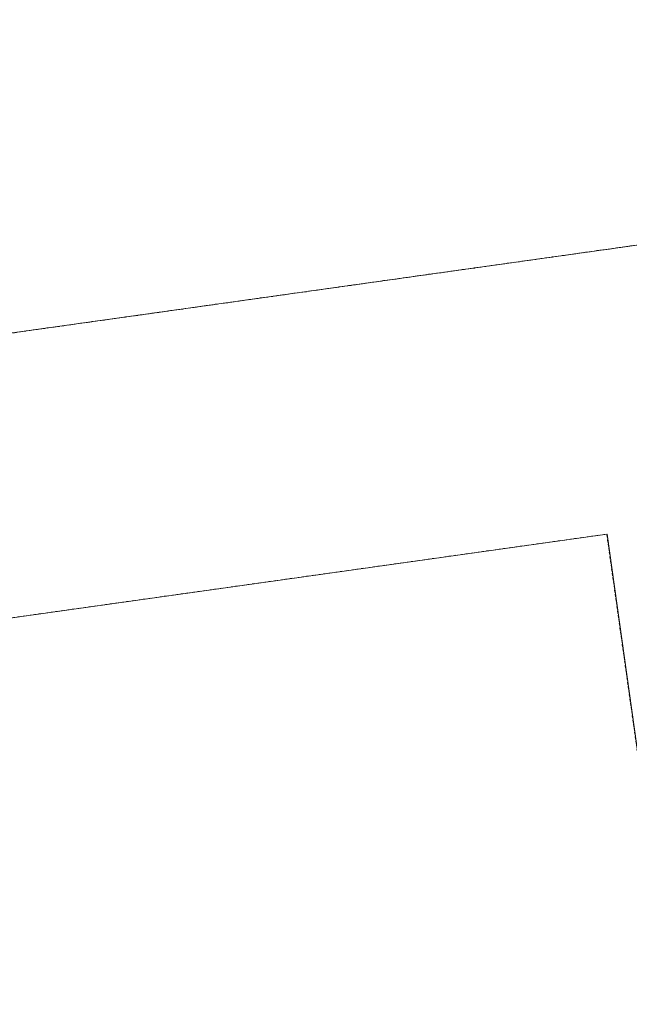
# Model space of a CAD drawing. Header units: millimetres. Extents: x 1523 to 73943, y -91729 to 10268.
# Tile 34 of 39: x 55741 to 56822, y -53478 to -51732. Entities that reach past the tile are written whole.
import ezdxf

# ---------------------------------------------------------------- set-up
doc = ezdxf.new("R2010")
doc.units = ezdxf.units.MM
doc.linetypes.add('IMPORT-STRICHPUNKT _7_', pattern=[20, 10, -5, 0, -5])
doc.linetypes.add('IMPORT-VERDECKT _8_', pattern=[7.5, 5, -2.5])
for name, color, linetype, lineweight, true_color in [('30 A--Träger _ Dachkonstruktion', 7, 'IMPORT-VERDECKT _8_', 13, 0x656565), ('90 A--Achsraster _1_50_', 7, 'IMPORT-STRICHPUNKT _7_', 13, 0x656565), ('97 A--Etiketten _ Deckensprung', 7, 'Continuous', 13, 0x656565), ('Xref_706_5_--_ÜP_-1_000_16_Übersichtsplan UG_IFC 2025_01_13_dwg', 7, 'Continuous', 13, 0x767676)]:
    doc.layers.add(name, color=color, linetype=linetype, lineweight=lineweight, true_color=true_color)

# ---------------------------------------------------------------- blocks, each defined once
blk = doc.blocks.new('Xref_706_5_--_ÜP_-1_000_11_Übersichtsplan UG_IFC 2024_09_30_dwg_Standard-Rastermarker_10-41960563-SuD_-1UG gesamt Plot  - Blatt 9')
at = {"layer": '90 A--Achsraster _1_50_', "color": 9, "true_color": 0xcbcbcb, "flags": 128}
blk.add_lwpolyline([(0, 0), (7172, 0), (14828, 0), (22000, 0)], dxfattribs=at)
blk = doc.blocks.new('Xref_706_5_--_ÜP_-1_000_16_Übersichtsplan UG_IFC 2025_01_13_dwg-35469238-SuD_-1UG gesamt Plot  - Blatt 9')
at = {"layer": '30 A--Träger _ Dachkonstruktion', "color": 9, "true_color": 0xcbcbcb, "flags": 128}
blk.add_lwpolyline([(52584.3, 705.6), (53082.9, 743.4), (52929.2, 2770.2), (55222.4, 2944.1), (54990.3, 6004.7), (52447.3, 5807.4), (52487.1, 5293.9), (54480.9, 5448.6), (54632.4, 3450.9), (52389.1, 3280.8), (53113.6, -6274.4)], dxfattribs=at)
at = {"layer": '97 A--Etiketten _ Deckensprung', "color": 9, "true_color": 0xcbcbcb}
blk.add_line((52221.6, 5489), (53132.5, -6523.7), dxfattribs=at)
at = {"layer": '97 A--Etiketten _ Deckensprung', "color": 9, "true_color": 0xcbcbcb, "flags": 128}
blk.add_lwpolyline([(55014, 5705.6), (55222.4, 2943.9), (52929.2, 2770.7), (53064, 992.7)], dxfattribs=at)
at = {"extrusion": (0, 0, -1), "zscale": -0.9999999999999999, "rotation": 265.6637164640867}
blk.add_blockref('Xref_706_5_--_ÜP_-1_000_11_Übersichtsplan UG_IFC 2024_09_30_dwg_Standard-Rastermarker_10-41960563-SuD_-1UG gesamt Plot  - Blatt 9', (-51673.2, 12721.9), dxfattribs=at)

msp = doc.modelspace()

# ---------------------------------------------------------------- block references
at = {"layer": 'Xref_706_5_--_ÜP_-1_000_16_Übersichtsplan UG_IFC 2025_01_13_dwg', "color": 9, "true_color": 0xcbcbcb, "rotation": 273.6637164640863}
msp.add_blockref('Xref_706_5_--_ÜP_-1_000_16_Übersichtsplan UG_IFC 2025_01_13_dwg-35469238-SuD_-1UG gesamt Plot  - Blatt 9', (50635.521, 0), dxfattribs=at)

doc.saveas('drawing.dxf')
